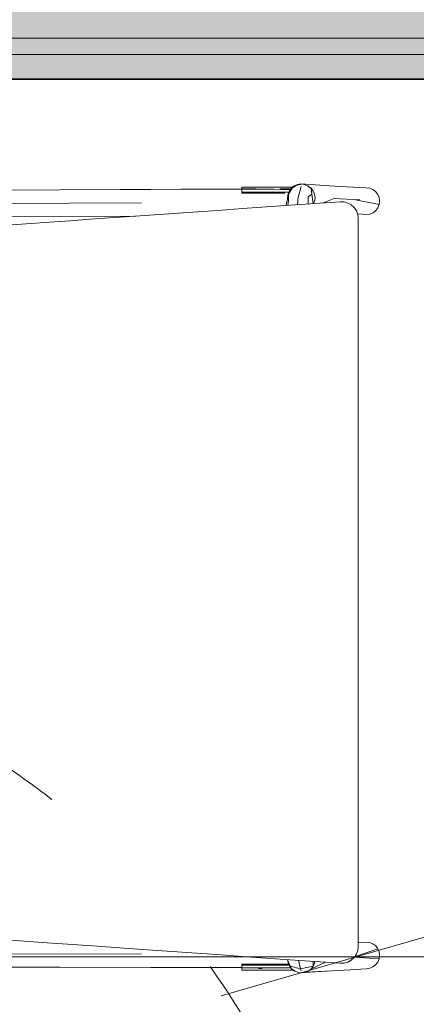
# Model space of a CAD drawing. Header units: millimetres. Extents: x -2932 to 42461, y -10716 to 17298.
# Tile 105 of 168: x 26238 to 26481, y 5420 to 6021. Entities that reach past the tile are written whole.
import ezdxf

# ---------------------------------------------------------------- set-up
doc = ezdxf.new("R2010")
doc.units = ezdxf.units.MM
doc.header["$MEASUREMENT"] = 0
doc.linetypes.add('Aligning Line', pattern=[635, 317.5, -317.5])
doc.linetypes.add('Small Dashed', pattern=[282.222222, 141.111111, -141.111111])
for name, color, linetype, lineweight in [('Cut Pattern-1_Pen_No__2', 8, 'Continuous', 15), ('Grids-2_Pen_No__1', 7, 'Continuous', 13), ('I-FURN.IFC Model_Pen_No__2', 8, 'Continuous', 15), ('I-WALL.IFC Model_Pen_No__2', 8, 'Continuous', 15), ('I-WALL.IFC Model_Pen_No__27', 7, 'Continuous', 35), ('SA_LAGI_Pen_No__1', 7, 'Continuous', 13), ('SA_LAGI_Pen_No__2', 8, 'Continuous', 15), ('SA_VALGUSTI_Pen_No__20', 1, 'Continuous', 0), ('Walls-1_Pen_No__1', 7, 'Continuous', 13)]:
    doc.layers.add(name, color=color, linetype=linetype, lineweight=lineweight)
doc.layers.add('I-WALL.IFC Model', color=7, linetype='Continuous')
doc.layers.add('SA_LAGI_Pen_No__102', color=7, linetype='Continuous', lineweight=13, true_color=0xcccccc)

msp = doc.modelspace()

# ---------------------------------------------------------------- hatches: boundary and pattern name
at = {"layer": 'Cut Pattern-1_Pen_No__2', "linetype": 'Continuous', "lineweight": 15}
msp.add_hatch(color=8, dxfattribs=at).paths.add_polyline_path([(28715, 6520), (25770, 6520), (25770, 5985), (28715, 5985)])
at = {"layer": 'I-WALL.IFC Model', "linetype": 'Continuous', "lineweight": 0, "true_color": 0x000000}
msp.add_hatch(color=178, dxfattribs=at).paths.add_polyline_path([(25770, 6520), (25770, 5985), (28715, 5985), (28715, 6520)])
at = {"layer": 'SA_LAGI_Pen_No__102', "linetype": 'Continuous', "lineweight": 13, "true_color": 0xcccccc}
h = msp.add_hatch(dxfattribs=at)
h.set_pattern_fill('Grid_60x60_0001', color=254, style=0, pattern_type=2)
h.set_pattern_definition([(180, (26182.7, 4248.7), (0, 600), []), (270, (26182.7, 4248.7), (600, 0), [])])
h.paths.add_polyline_path([(22070, 6010), (22070, 4476), (22670, 4478.5), (22670, 4360), (19588, 4360), (19575.5, 4360), (19575.5, 3460), (28330.46, 3460), (28330.46, 6010)])

# ---------------------------------------------------------------- linework, layer by layer
at = {"layer": 'Grids-2_Pen_No__1', "color": 7, "linetype": 'Aligning Line', "lineweight": 13}
msp.add_line((121.41, 6000), (38421.56, 6000), dxfattribs=at)
at = {"layer": 'I-FURN.IFC Model_Pen_No__2', "color": 8, "linetype": 'Continuous', "lineweight": 15}
for p, q in [((26158.41, 5916.83), (26262.66, 5917.36)), ((26158.41, 5916.83), (26262.66, 5917.36)), ((26262.66, 5917.36), (26373.93, 5917.91)), ((26262.66, 5917.36), (26373.93, 5917.91)), ((26373.93, 5917.72), (26262.66, 5917.36)), ((26373.93, 5917.72), (26262.66, 5917.36)), ((26373.93, 5919), (26386.26, 5919)), ((26373.93, 5919), (26373.93, 5918.94)), ((26373.93, 5919), (26386.26, 5919)), ((26373.93, 5919), (26373.93, 5918.94)), ((26373.93, 5918.94), (26373.93, 5918.05)), ((26373.93, 5918.94), (26373.93, 5918.05)), ((26373.93, 5918.05), (26378.27, 5918.05)), ((26373.93, 5918.05), (26373.93, 5917.69)), ((26373.93, 5918.05), (26378.27, 5918.05)), ((26373.93, 5918.05), (26373.93, 5917.69)), ((26373.93, 5917.69), (26380.44, 5917.69)), ((26373.93, 5917.69), (26373.93, 5917.16)), ((26373.93, 5917.69), (26380.44, 5917.69)), ((26373.93, 5917.69), (26373.93, 5917.16)), ((26373.93, 5917.16), (26373.93, 5916.02)), ((26373.93, 5917.16), (26373.93, 5916.02)), ((26373.93, 5916.02), (26381.34, 5916.02)), ((26373.93, 5916.02), (26373.93, 5915.39)), ((26373.93, 5916.02), (26381.34, 5916.02)), ((26373.93, 5916.02), (26373.93, 5915.39)), ((26373.93, 5915.39), (26380.86, 5915.36)), ((26373.93, 5915.39), (26380.86, 5915.36)), ((26378.27, 5918.05), (26382.61, 5918.05)), ((26378.27, 5918.05), (26382.61, 5918.05)), ((26384.68, 5917.71), (26380.44, 5917.69)), ((26384.68, 5917.71), (26380.44, 5917.69)), ((26380.86, 5915.36), (26390.57, 5915.36)), ((26380.86, 5915.36), (26390.57, 5915.36)), ((26381.34, 5916.02), (26388.75, 5916.02)), ((26381.34, 5916.02), (26388.75, 5916.02)), ((26384.68, 5917.71), (26389.13, 5917.72)), ((26384.68, 5917.71), (26389.13, 5917.72)), ((26386.26, 5919), (26404.82, 5919)), ((26386.26, 5919), (26404.82, 5919)), ((26388.75, 5916.02), (26395.2, 5916.02)), ((26388.75, 5916.02), (26395.2, 5916.02)), ((26393.4, 5917.71), (26389.13, 5917.72)), ((26393.4, 5917.71), (26389.13, 5917.72)), ((26396.79, 5915.38), (26390.57, 5915.36)), ((26396.79, 5915.38), (26390.57, 5915.36)), ((26397.7, 5917.65), (26393.4, 5917.71)), ((26397.7, 5917.65), (26393.4, 5917.71)), ((26395.2, 5916.02), (26401.66, 5916.02)), ((26395.2, 5916.02), (26401.66, 5916.02)), ((26400.12, 5915.4), (26396.79, 5915.38)), ((26400.12, 5915.4), (26396.79, 5915.38)), ((26397.12, 5918.05), (26402.24, 5918.05)), ((26397.12, 5918.05), (26402.24, 5918.05)), ((26397.7, 5917.65), (26403.56, 5917.66)), ((26397.7, 5917.65), (26403.56, 5917.66)), ((26401.66, 5916.02), (26402.62, 5916.02)), ((26401.66, 5916.02), (26402.62, 5916.02)), ((26402.95, 5916.85), (26402.15, 5914.87)), ((26402.95, 5916.85), (26402.15, 5914.87)), ((26402.24, 5918.05), (26402.93, 5918.05)), ((26402.24, 5918.05), (26402.93, 5918.05)), ((26404.74, 5918.34), (26402.53, 5914.63)), ((26404.74, 5918.34), (26402.53, 5914.63)), ((26403.45, 5916.64), (26402.53, 5914.63)), ((26403.45, 5916.64), (26402.53, 5914.63)), ((26402.93, 5918.05), (26403.86, 5918.05)), ((26402.93, 5918.05), (26403.86, 5918.05)), ((26404.23, 5918.55), (26402.95, 5916.85)), ((26404.23, 5918.55), (26402.95, 5916.85)), ((26405.91, 5919.85), (26404.23, 5918.55)), ((26405.91, 5919.85), (26404.23, 5918.55)), ((26404.67, 5918.24), (26404.74, 5918.34)), ((26404.67, 5918.24), (26404.74, 5918.34)), ((26404.74, 5918.34), (26406.42, 5919.63)), ((26404.74, 5918.34), (26406.42, 5919.63)), ((26407.86, 5920.68), (26405.91, 5919.85)), ((26407.86, 5920.68), (26405.91, 5919.85)), ((26406.42, 5919.63), (26408.37, 5920.45)), ((26406.42, 5919.63), (26408.37, 5920.45)), ((26409.95, 5920.97), (26407.86, 5920.68)), ((26409.95, 5920.97), (26407.86, 5920.68)), ((26408.37, 5920.45), (26410.15, 5920.68)), ((26408.37, 5920.45), (26410.15, 5920.68)), ((26408.41, 5912.81), (26409.14, 5915.62)), ((26408.41, 5912.81), (26409.14, 5915.62)), ((26409.14, 5915.62), (26409.81, 5918.17)), ((26409.14, 5915.62), (26409.81, 5918.17)), ((26409.81, 5918.17), (26410.14, 5919.45)), ((26409.81, 5918.17), (26410.14, 5919.45)), ((26412.05, 5920.71), (26409.95, 5920.97)), ((26427.42, 5919.86), (26409.95, 5920.97)), ((26412.05, 5920.71), (26409.95, 5920.97)), ((26427.42, 5919.86), (26409.95, 5920.97)), ((26414.01, 5919.9), (26412.05, 5920.71)), ((26414.01, 5919.9), (26412.05, 5920.71)), ((26415.7, 5918.62), (26414.01, 5919.9)), ((26415.7, 5918.62), (26414.01, 5919.9)), ((26414.18, 5919.79), (26414.55, 5919.63)), ((26414.18, 5919.79), (26414.55, 5919.63)), ((26414.55, 5919.63), (26416.24, 5918.34)), ((26414.55, 5919.63), (26416.24, 5918.34)), ((26415.9, 5918.35), (26415.7, 5918.62)), ((26415.9, 5918.35), (26415.7, 5918.62)), ((26416.24, 5918.34), (26417.55, 5916.65)), ((26416.24, 5918.34), (26416.63, 5914.63)), ((26416.24, 5918.34), (26417.55, 5916.65)), ((26416.24, 5918.34), (26416.63, 5914.63)), ((26417.55, 5916.65), (26418.37, 5914.69)), ((26417.55, 5916.65), (26418.37, 5914.69)), ((26427.42, 5919.86), (26438.05, 5919.19)), ((26427.42, 5919.86), (26438.05, 5919.19)), ((26449.98, 5918.62), (26438.05, 5919.19)), ((26449.98, 5918.62), (26438.05, 5919.19)), ((26449.98, 5918.62), (26452.08, 5918.36)), ((26449.98, 5918.62), (26452.08, 5918.36)), ((26452.08, 5918.36), (26454.04, 5917.55)), ((26452.08, 5918.36), (26454.04, 5917.55)), ((26454.04, 5917.55), (26455.72, 5916.27)), ((26454.04, 5917.55), (26455.72, 5916.27)), ((26455.72, 5916.27), (26457.02, 5914.58)), ((26455.72, 5916.27), (26457.02, 5914.58)), ((26312.6, 5909.5), (26212.81, 5909)), ((26312.6, 5909.5), (26212.81, 5909)), ((26401.02, 5907.95), (26402.53, 5914.63)), ((26401.02, 5907.95), (26402.53, 5914.63)), ((26402.15, 5914.87), (26401.89, 5912.76)), ((26402.15, 5914.87), (26401.89, 5912.76)), ((26401.89, 5912.76), (26401.97, 5912.15)), ((26401.89, 5912.76), (26401.97, 5912.15)), ((26402.11, 5907.84), (26402.49, 5910.62)), ((26402.11, 5907.84), (26402.49, 5910.62)), ((26402.53, 5914.63), (26402.49, 5910.62)), ((26402.53, 5914.63), (26402.49, 5910.62)), ((26434.1, 5910.07), (26403.54, 5907.94)), ((26434.1, 5910.07), (26403.54, 5907.94)), ((26408.04, 5908.25), (26408.41, 5912.81)), ((26408.04, 5908.25), (26408.41, 5912.81)), ((26414.5, 5913.08), (26414.47, 5908.7)), ((26414.5, 5913.08), (26414.47, 5908.7)), ((26414.5, 5913.08), (26416.63, 5914.63)), ((26414.5, 5913.08), (26416.63, 5914.63)), ((26416.63, 5914.63), (26417.53, 5908.91)), ((26416.63, 5914.63), (26417.53, 5908.91)), ((26418.4, 5910.47), (26417.77, 5908.93)), ((26418.4, 5910.47), (26417.77, 5908.93)), ((26418.37, 5914.69), (26418.66, 5912.58)), ((26418.37, 5914.69), (26418.66, 5912.58)), ((26418.66, 5912.58), (26418.4, 5910.47)), ((26418.66, 5912.58), (26418.4, 5910.47)), ((26430.26, 5912.14), (26423.14, 5909.31)), ((26430.26, 5912.14), (26423.14, 5909.31)), ((26433.8, 5911.93), (26430.26, 5912.14)), ((26433.8, 5911.93), (26430.26, 5912.14)), ((26442.43, 5911.43), (26433.8, 5911.93)), ((26442.43, 5911.43), (26433.8, 5911.93)), ((26436.47, 5909.96), (26434.1, 5910.07)), ((26436.47, 5909.96), (26434.1, 5910.07)), ((26438.76, 5909.31), (26436.47, 5909.96)), ((26438.76, 5909.31), (26436.47, 5909.96)), ((26440.84, 5908.14), (26438.76, 5909.31)), ((26440.84, 5908.14), (26438.76, 5909.31)), ((26445.96, 5911.22), (26442.43, 5911.43)), ((26442.43, 5911.43), (26457.86, 5908.39)), ((26445.96, 5911.22), (26442.43, 5911.43)), ((26442.43, 5911.43), (26457.86, 5908.39)), ((26457.02, 5914.58), (26457.84, 5912.62)), ((26457.02, 5914.58), (26457.84, 5912.62)), ((26457.84, 5912.62), (26458.13, 5910.5)), ((26457.84, 5912.62), (26458.13, 5910.5)), ((26458.13, 5910.5), (26457.86, 5908.39)), ((26458.13, 5910.5), (26457.86, 5908.39)), ((26343.87, 5903.76), (26329.2, 5902.74)), ((26343.87, 5903.76), (26329.2, 5902.74)), ((26359.09, 5904.83), (26343.87, 5903.76)), ((26359.09, 5904.83), (26343.87, 5903.76)), ((26374.31, 5905.89), (26359.09, 5904.83)), ((26374.31, 5905.89), (26359.09, 5904.83)), ((26388.93, 5906.91), (26374.31, 5905.89)), ((26388.93, 5906.91), (26374.31, 5905.89)), ((26403.54, 5907.94), (26388.93, 5906.91)), ((26403.54, 5907.94), (26388.93, 5906.91)), ((26401.02, 5907.95), (26400.99, 5907.76)), ((26401.02, 5907.95), (26400.99, 5907.76)), ((26442.6, 5906.52), (26440.84, 5908.14)), ((26442.6, 5906.52), (26440.84, 5908.14)), ((26443.94, 5904.52), (26442.6, 5906.52)), ((26443.94, 5904.52), (26442.6, 5906.52)), ((26444.78, 5902.25), (26443.94, 5904.52)), ((26444.78, 5902.25), (26443.94, 5904.52)), ((26454.11, 5903.41), (26452.16, 5902.58)), ((26454.11, 5903.41), (26452.16, 5902.58)), ((26455.78, 5904.71), (26454.11, 5903.41)), ((26455.78, 5904.71), (26454.11, 5903.41)), ((26454.11, 5903.41), (26454.84, 5903.84)), ((26454.11, 5903.41), (26454.84, 5903.84)), ((26454.84, 5903.84), (26454.91, 5904.04)), ((26454.84, 5903.84), (26454.91, 5904.04)), ((26457.06, 5906.41), (26455.78, 5904.71)), ((26457.06, 5906.41), (26455.78, 5904.71)), ((26457.86, 5908.39), (26457.06, 5906.41)), ((26457.86, 5908.39), (26457.06, 5906.41)), ((26158.49, 5900.5), (26262.74, 5901.02)), ((26158.49, 5900.5), (26262.74, 5901.02)), ((26253.52, 5897.45), (26223.38, 5895.34)), ((26253.52, 5897.45), (26223.38, 5895.34)), ((26268.68, 5898.51), (26253.52, 5897.45)), ((26268.68, 5898.51), (26253.52, 5897.45)), ((26309.26, 5901.34), (26262.74, 5901.02)), ((26309.26, 5901.34), (26262.74, 5901.02)), ((26262.74, 5901.02), (26307.85, 5901.24)), ((26262.74, 5901.02), (26307.85, 5901.24)), ((26283.83, 5899.57), (26268.68, 5898.51)), ((26283.83, 5899.57), (26268.68, 5898.51)), ((26314.54, 5901.71), (26283.83, 5899.57)), ((26314.54, 5901.71), (26283.83, 5899.57)), ((26329.2, 5902.74), (26314.54, 5901.71)), ((26329.2, 5902.74), (26314.54, 5901.71)), ((26444.64, 5902.68), (26444.62, 5902.67)), ((26450.06, 5902.29), (26444.62, 5902.68)), ((26444.64, 5902.68), (26444.62, 5902.67)), ((26450.06, 5902.29), (26444.62, 5902.68)), ((26445.06, 5899.85), (26444.78, 5902.25)), ((26445.06, 5899.85), (26444.78, 5902.25)), ((26445.06, 5825.78), (26445.06, 5899.85)), ((26445.06, 5825.78), (26445.06, 5899.85)), ((26452.16, 5902.58), (26450.06, 5902.29)), ((26452.16, 5902.58), (26450.06, 5902.29)), ((26445.06, 5751.7), (26445.06, 5825.78)), ((26445.06, 5751.7), (26445.06, 5825.78)), ((26445.06, 5677.62), (26445.06, 5751.7)), ((26445.06, 5677.62), (26445.06, 5751.7)), ((26445.06, 5603.54), (26445.06, 5677.62)), ((26445.06, 5603.54), (26445.06, 5677.62)), ((26445.06, 5529.46), (26445.06, 5603.54)), ((26445.06, 5529.46), (26445.06, 5603.54)), ((26445.06, 5455.38), (26445.06, 5529.46)), ((26445.06, 5455.38), (26445.06, 5529.46)), ((26221.4, 5460.04), (26251.81, 5457.91)), ((26221.4, 5460.04), (26251.81, 5457.91)), ((26251.81, 5457.91), (26267.23, 5456.83)), ((26251.81, 5457.91), (26267.23, 5456.83)), ((26267.23, 5456.83), (26282.64, 5455.75)), ((26267.23, 5456.83), (26282.64, 5455.75)), ((26282.64, 5455.75), (26313.11, 5453.62)), ((26282.64, 5455.75), (26313.11, 5453.62)), ((26313.11, 5453.62), (26328.21, 5452.57)), ((26313.11, 5453.62), (26328.21, 5452.57)), ((26328.21, 5452.57), (26343.3, 5451.51)), ((26328.21, 5452.57), (26343.3, 5451.51)), ((26457.05, 5454.03), (26442.89, 5449.15)), ((26457.05, 5454.03), (26442.89, 5449.15)), ((26443.94, 5450.73), (26444.78, 5452.99)), ((26443.94, 5450.73), (26444.78, 5452.99)), ((26444.78, 5452.99), (26445.06, 5455.38)), ((26444.78, 5452.99), (26445.06, 5455.38)), ((26445.06, 5457.84), (26450.05, 5458.14)), ((26445.06, 5457.84), (26450.05, 5458.14)), ((26450.05, 5458.14), (26452.14, 5457.86)), ((26450.05, 5458.14), (26452.14, 5457.86)), ((26452.14, 5457.86), (26454.1, 5457.03)), ((26452.14, 5457.86), (26454.1, 5457.03)), ((26454.83, 5456.6), (26454.1, 5457.03)), ((26454.1, 5457.03), (26455.77, 5455.73)), ((26454.83, 5456.6), (26454.1, 5457.03)), ((26454.1, 5457.03), (26455.77, 5455.73)), ((26454.9, 5456.4), (26454.83, 5456.6)), ((26454.9, 5456.4), (26454.83, 5456.6)), ((26455.77, 5455.73), (26457.05, 5454.03)), ((26455.77, 5455.73), (26457.05, 5454.03)), ((26457.05, 5454.03), (26457.86, 5452.06)), ((26457.05, 5454.03), (26457.86, 5452.06)), ((26312.6, 5450.69), (26212.8, 5451.01)), ((26312.6, 5450.69), (26212.8, 5451.01)), ((26343.3, 5451.51), (26358.66, 5450.44)), ((26343.3, 5451.51), (26358.66, 5450.44)), ((26358.66, 5450.44), (26374.03, 5449.36)), ((26358.66, 5450.44), (26374.03, 5449.36)), ((26374.03, 5449.36), (26388.65, 5448.34)), ((26374.03, 5449.36), (26388.65, 5448.34)), ((26388.65, 5448.34), (26403.28, 5447.32)), ((26388.65, 5448.34), (26403.28, 5447.32)), ((26401.75, 5447.43), (26401.75, 5447.34)), ((26401.75, 5447.43), (26401.75, 5447.34)), ((26401.75, 5447.34), (26401.78, 5447.42)), ((26401.75, 5447.34), (26401.78, 5447.42)), ((26403.44, 5443.38), (26401.75, 5447.34)), ((26403.44, 5443.38), (26401.75, 5447.34)), ((26401.99, 5446.78), (26402.16, 5445.47)), ((26401.99, 5446.78), (26402.16, 5445.47)), ((26403.28, 5447.32), (26434.1, 5445.16)), ((26403.28, 5447.32), (26434.1, 5445.16)), ((26408.47, 5446.96), (26409.14, 5444.38)), ((26408.47, 5446.96), (26409.14, 5444.38)), ((26417.57, 5446.32), (26417.55, 5443.35)), ((26417.57, 5446.32), (26417.55, 5443.35)), ((26438.76, 5445.93), (26440.84, 5447.1)), ((26438.76, 5445.93), (26440.84, 5447.1)), ((26440.84, 5447.1), (26442.6, 5448.73)), ((26440.84, 5447.1), (26442.6, 5448.73)), ((26442.6, 5448.73), (26443.94, 5450.73)), ((26442.6, 5448.73), (26443.94, 5450.73)), ((26442.76, 5448.97), (26457.84, 5447.83)), ((26442.76, 5448.97), (26457.84, 5447.83)), ((26457.84, 5447.83), (26457.03, 5445.86)), ((26457.84, 5447.83), (26457.03, 5445.86)), ((26458.13, 5449.94), (26457.84, 5447.83)), ((26458.13, 5449.94), (26457.84, 5447.83)), ((26457.86, 5452.06), (26458.13, 5449.94)), ((26457.86, 5452.06), (26458.13, 5449.94)), ((26158.42, 5443.09), (26262.67, 5442.75)), ((26158.42, 5443.09), (26262.67, 5442.75)), ((26262.67, 5442.75), (26373.93, 5442.58)), ((26262.67, 5442.75), (26373.93, 5442.39)), ((26262.67, 5442.75), (26373.93, 5442.58)), ((26262.67, 5442.75), (26373.93, 5442.39)), ((26373.93, 5444.61), (26380.86, 5444.57)), ((26373.93, 5444.61), (26373.93, 5443.98)), ((26373.93, 5444.61), (26380.86, 5444.57)), ((26373.93, 5444.61), (26373.93, 5443.98)), ((26377.63, 5443.98), (26373.93, 5443.98)), ((26373.93, 5443.98), (26373.93, 5442.84)), ((26377.63, 5443.98), (26373.93, 5443.98)), ((26373.93, 5443.98), (26373.93, 5442.84)), ((26373.93, 5442.84), (26373.93, 5442.31)), ((26373.93, 5442.84), (26373.93, 5442.31)), ((26373.93, 5442.31), (26380.44, 5442.31)), ((26373.93, 5442.31), (26373.93, 5441.95)), ((26373.93, 5442.31), (26380.44, 5442.31)), ((26373.93, 5442.31), (26373.93, 5441.95)), ((26373.93, 5441.95), (26373.93, 5441.06)), ((26373.93, 5441.95), (26373.93, 5441.06)), ((26373.93, 5441.06), (26373.93, 5441)), ((26373.93, 5441.06), (26373.93, 5441)), ((26402.24, 5441), (26373.93, 5441)), ((26402.24, 5441), (26373.93, 5441)), ((26384.09, 5443.98), (26377.63, 5443.98)), ((26384.09, 5443.98), (26377.63, 5443.98)), ((26380.86, 5444.58), (26379.1, 5444.58)), ((26380.86, 5444.58), (26379.1, 5444.58)), ((26384.68, 5442.34), (26380.44, 5442.31)), ((26384.68, 5442.34), (26380.44, 5442.31)), ((26380.86, 5444.57), (26390.57, 5444.57)), ((26380.86, 5444.57), (26390.57, 5444.57)), ((26389.17, 5443.98), (26384.09, 5443.98)), ((26389.17, 5443.98), (26384.09, 5443.98)), ((26386.26, 5441.95), (26384.09, 5441.95)), ((26386.26, 5441.95), (26384.09, 5441.95)), ((26384.68, 5442.34), (26389.13, 5442.35)), ((26384.68, 5442.34), (26389.13, 5442.35)), ((26393.4, 5442.34), (26389.13, 5442.35)), ((26393.4, 5442.34), (26389.13, 5442.35)), ((26394.25, 5443.98), (26389.17, 5443.98)), ((26394.25, 5443.98), (26389.17, 5443.98)), ((26396.79, 5444.6), (26390.57, 5444.57)), ((26396.79, 5444.6), (26390.57, 5444.57)), ((26393.07, 5444.58), (26390.57, 5444.58)), ((26393.07, 5444.58), (26390.57, 5444.58)), ((26397.7, 5442.28), (26393.4, 5442.34)), ((26397.7, 5442.28), (26393.4, 5442.34)), ((26399.33, 5443.98), (26394.25, 5443.98)), ((26399.33, 5443.98), (26394.25, 5443.98)), ((26402.51, 5444.62), (26396.79, 5444.6)), ((26402.51, 5444.62), (26396.79, 5444.6)), ((26397.7, 5442.28), (26403.78, 5442.29)), ((26397.7, 5442.28), (26403.78, 5442.29)), ((26402.77, 5443.98), (26399.33, 5443.98)), ((26402.77, 5443.98), (26399.33, 5443.98)), ((26402.16, 5445.47), (26402.96, 5443.5)), ((26402.16, 5445.47), (26402.96, 5443.5)), ((26405.28, 5441), (26402.24, 5441)), ((26405.28, 5441), (26402.24, 5441)), ((26402.96, 5443.5), (26404.25, 5441.8)), ((26402.96, 5443.5), (26404.25, 5441.8)), ((26403.52, 5443.33), (26409.81, 5441.83)), ((26403.52, 5443.33), (26409.81, 5441.83)), ((26403.88, 5442.29), (26403.78, 5442.29)), ((26403.88, 5442.29), (26403.78, 5442.29)), ((26404.25, 5441.8), (26405.92, 5440.5)), ((26404.25, 5441.8), (26405.92, 5440.5)), ((26404.74, 5441.66), (26404.6, 5441.84)), ((26404.74, 5441.66), (26404.6, 5441.84)), ((26406.42, 5440.37), (26404.74, 5441.66)), ((26406.42, 5440.37), (26404.74, 5441.66)), ((26405.92, 5440.5), (26407.87, 5439.67)), ((26405.92, 5440.5), (26407.87, 5439.67)), ((26408.37, 5439.55), (26406.42, 5440.37)), ((26408.37, 5439.55), (26406.42, 5440.37)), ((26409.14, 5444.38), (26409.81, 5441.83)), ((26409.14, 5444.38), (26409.81, 5441.83)), ((26417.55, 5443.35), (26409.81, 5441.83)), ((26417.55, 5443.35), (26409.81, 5441.83)), ((26409.81, 5441.83), (26410.14, 5440.55)), ((26409.81, 5441.83), (26410.14, 5440.55)), ((26429, 5440.53), (26412.47, 5439.54)), ((26429, 5440.53), (26412.47, 5439.54)), ((26414.55, 5440.37), (26412.58, 5439.55)), ((26414.55, 5440.37), (26412.58, 5439.55)), ((26412.95, 5439.7), (26429, 5440.53)), ((26412.95, 5439.7), (26429, 5440.53)), ((26416.24, 5441.66), (26414.55, 5440.37)), ((26416.24, 5441.66), (26414.55, 5440.37)), ((26425.13, 5445.79), (26415.78, 5441.3)), ((26425.13, 5445.79), (26415.78, 5441.3)), ((26417.55, 5443.35), (26416.24, 5441.66)), ((26417.55, 5443.35), (26416.24, 5441.66)), ((26418.37, 5445.31), (26417.55, 5443.35)), ((26418.37, 5445.31), (26417.55, 5443.35)), ((26418.5, 5446.25), (26418.37, 5445.31)), ((26418.5, 5446.25), (26418.37, 5445.31)), ((26429, 5440.53), (26440.18, 5441.22)), ((26429, 5440.53), (26440.18, 5441.22)), ((26434.1, 5445.16), (26436.48, 5445.27)), ((26434.1, 5445.16), (26436.48, 5445.27)), ((26436.48, 5445.27), (26438.76, 5445.93)), ((26436.48, 5445.27), (26438.76, 5445.93)), ((26449.99, 5441.81), (26440.18, 5441.22)), ((26449.99, 5441.81), (26440.18, 5441.22)), ((26452.09, 5442.08), (26449.99, 5441.81)), ((26452.09, 5442.08), (26449.99, 5441.81)), ((26454.05, 5442.89), (26452.09, 5442.08)), ((26454.05, 5442.89), (26452.09, 5442.08)), ((26455.73, 5444.18), (26454.05, 5442.89)), ((26455.73, 5444.18), (26454.05, 5442.89)), ((26457.03, 5445.86), (26455.73, 5444.18)), ((26457.03, 5445.86), (26455.73, 5444.18)), ((26407.87, 5439.67), (26408.18, 5439.63)), ((26407.87, 5439.67), (26408.18, 5439.63)), ((26410.48, 5439.27), (26408.37, 5439.55)), ((26410.48, 5439.27), (26408.37, 5439.55)), ((26412.58, 5439.55), (26410.48, 5439.27)), ((26412.58, 5439.55), (26410.48, 5439.27))]:
    msp.add_line(p, q, dxfattribs=at)
at = {"layer": 'I-WALL.IFC Model_Pen_No__2', "color": 8, "linetype": 'Continuous', "lineweight": 15}
msp.add_line((28330.46, 6000), (21570, 6000), dxfattribs=at)
at = {"layer": 'I-WALL.IFC Model_Pen_No__27', "color": 7, "linetype": 'Continuous', "lineweight": 35, "flags": 128}
msp.add_lwpolyline([(25770, 5985), (28715, 5985)], dxfattribs=at)
at = {"layer": 'SA_LAGI_Pen_No__1', "color": 7, "linetype": 'Small Dashed', "lineweight": 13}
msp.add_line((19582, 3470), (28388.46, 6010), dxfattribs=at)
at = {"layer": 'SA_LAGI_Pen_No__2', "color": 8, "linetype": 'Continuous', "lineweight": 15, "flags": 128}
msp.add_lwpolyline([(22070, 6010), (28330.46, 6010), (28330.46, 3460), (19575.5, 3460), (19575.5, 4360), (19588, 4360), (22670, 4360), (22670, 4478.5), (22070, 4476)], close=True, dxfattribs=at)
at = {"layer": 'SA_VALGUSTI_Pen_No__20', "color": 1, "linetype": 'Small Dashed', "lineweight": 0}
msp.add_open_spline([(25856.21, 5645.29), (25856.21, 5645.29), (26043.43, 5667.89), (26198.52, 5583.89), (26450.78, 5447.25), (26477.19, 5104.87), (26477.19, 5104.87)], degree=3, knots=[0, 0, 0, 0, 1, 1, 1, 2, 2, 2, 2], dxfattribs=at)
at = {"layer": 'Walls-1_Pen_No__1', "color": 7, "linetype": 'Continuous', "lineweight": 13}
msp.add_line((25770, 5985), (28330.46, 5985), dxfattribs=at)

doc.saveas('drawing.dxf')
